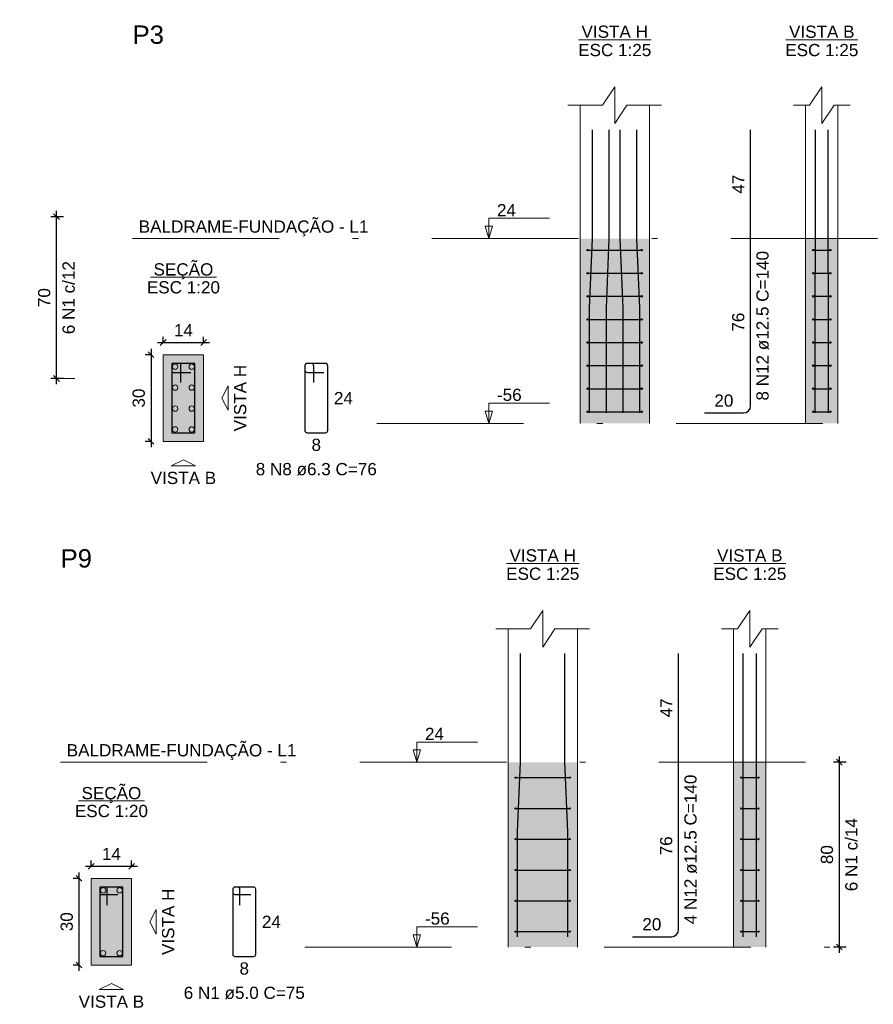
# Model space of a CAD drawing. Header units: millimetres. Extents: x 1434 to 2277, y -793 to -278.
# Tile 65 of 111: x 1639 to 1654, y -403 to -386. Entities that reach past the tile are written whole.
import ezdxf

# ---------------------------------------------------------------- set-up
doc = ezdxf.new("R2010")
doc.units = ezdxf.units.MM
doc.linetypes.add('DASHDOT', pattern=[25.4, 12.7, -6.35, 0, -6.35])
for name, color, linetype, lineweight in [('Descrição da armadura', 7, 'Continuous', 5), ('DT-Barras na forma', 1, 'Continuous', 30), ('DT-Barras no corte', 5, 'Continuous', 5), ('DT-Barras rebatidas', 1, 'Continuous', 30), ('DT-Cotas', 9, 'Continuous', 5), ('DT-Estribos na forma', 1, 'Continuous', 30), ('DT-Forma', 5, 'Continuous', 5), ('DT-Hachura seção pilares', 252, 'Continuous', 5), ('DT-Hachura vista pilares', 252, 'Continuous', 5), ('DT-Pontilhado', 9, 'DASHDOT', 5), ('DT-Textos', 7, 'Continuous', 5), ('DT-Título', 250, 'Continuous', 20), ('Textos armaduras', 7, 'Continuous', 5)]:
    doc.layers.add(name, color=color, linetype=linetype, lineweight=lineweight)
doc.styles.add('ARIAL', font='arial.ttf')
doc.styles.get("Standard").update_dxf_attribs({"font": 'arial.ttf'})
doc.dimstyles.new('UM_20.000000', dxfattribs={"dimtxt": 0.18, "dimasz": 0.1, "dimexe": 0.1, "dimexo": 0.2, "dimgap": 0, "dimtad": 1, "dimtih": 1, "dimtoh": 1, "dimdec": 1, "dimlfac": 20, "dimzin": 0, "dimdsep": 46, "dimtxsty": 'Standard', "dimcen": 0.09, "dimdle": 0.1, "dimadec": 1, "dimazin": 2, "dimtfac": 1, "dimtdec": 4, "dimtofl": 0, "dimtmove": 0, "dimatfit": 3, "dimfxl": 1, "dimtolj": 1, "dimarcsym": 0})
doc.dimstyles.new('UM_25.000000', dxfattribs={"dimtxt": 0.18, "dimasz": 0.1, "dimexe": 0.1, "dimexo": 0.2, "dimgap": 0, "dimtad": 1, "dimtih": 1, "dimtoh": 1, "dimdec": 1, "dimlfac": 25, "dimzin": 0, "dimdsep": 46, "dimtxsty": 'Standard', "dimcen": 0.09, "dimdle": 0.1, "dimadec": 1, "dimazin": 2, "dimtfac": 1, "dimtdec": 4, "dimtofl": 0, "dimtmove": 0, "dimatfit": 3, "dimfxl": 1, "dimtolj": 1, "dimarcsym": 0})

# ---------------------------------------------------------------- blocks, each defined once
blk = doc.blocks.new('_Oblique')
at = {"color": 0, "linetype": 'ByBlock', "lineweight": -2}
blk.add_line((-0.5, -0.5), (0.5, 0.5), dxfattribs=at)
blk = doc.blocks.new('*D311')
at = {"layer": 'DT-Cotas', "color": 0, "lineweight": -2, "transparency": 16777216}
for p, q in [((1639.791, -391.909), (1639.791, -388.909)), ((1639.909, -389.009), (1639.691, -389.009)), ((1639.909, -391.809), (1639.691, -391.809))]:
    blk.add_line(p, q, dxfattribs=at)
at = {"layer": 'DT-Cotas', "color": 0, "lineweight": -2, "transparency": 16777216, "xscale": 0.1, "yscale": 0.1, "zscale": 0.1}
for p, rotation in [((1639.791, -389.009), 90), ((1639.791, -391.809), 270)]:
    blk.add_blockref('_Oblique', p, dxfattribs=dict(at, rotation=rotation))
blk = doc.blocks.new('*D312')
at = {"layer": 'DT-Cotas', "color": 0, "lineweight": -2, "transparency": 16777216}
for p, q in [((1639.791, -391.909), (1639.791, -388.909)), ((1639.909, -389.009), (1639.691, -389.009)), ((1639.909, -391.809), (1639.691, -391.809))]:
    blk.add_line(p, q, dxfattribs=at)
at = {"layer": 'DT-Cotas', "color": 0, "lineweight": -2, "transparency": 16777216, "xscale": 0.1, "yscale": 0.1, "zscale": 0.1}
for p, rotation in [((1639.791, -389.009), 90), ((1639.791, -391.809), 270)]:
    blk.add_blockref('_Oblique', p, dxfattribs=dict(at, rotation=rotation))
blk = doc.blocks.new('*D313')
at = {"layer": 'DT-Cotas', "color": 0, "lineweight": -2, "transparency": 16777216}
for p, q in [((1641.427, -391.298), (1641.427, -392.998)), ((1641.438, -391.398), (1641.327, -391.398)), ((1641.438, -392.898), (1641.327, -392.898))]:
    blk.add_line(p, q, dxfattribs=at)
at = {"layer": 'DT-Cotas', "color": 0, "lineweight": -2, "transparency": 16777216, "xscale": 0.1, "yscale": 0.1, "zscale": 0.1}
for p, rotation in [((1641.427, -391.398), 90), ((1641.427, -392.898), 270)]:
    blk.add_blockref('_Oblique', p, dxfattribs=dict(at, rotation=rotation))
at = {"layer": 'DT-Cotas', "color": 7, "transparency": 16777216, "insert": (1641.215, -392.148), "char_height": 0.2118, "attachment_point": 5, "rotation": 90, "style": 'ARIAL'}
blk.add_mtext('\\A1;30', dxfattribs=at)
blk = doc.blocks.new('*D314')
at = {"layer": 'DT-Cotas', "color": 0, "lineweight": -2, "transparency": 16777216}
for p, q in [((1641.538, -391.186), (1642.438, -391.186)), ((1641.638, -391.198), (1641.638, -391.086)), ((1642.338, -391.198), (1642.338, -391.086))]:
    blk.add_line(p, q, dxfattribs=at)
at = {"layer": 'DT-Cotas', "color": 0, "lineweight": -2, "transparency": 16777216, "xscale": 0.1, "yscale": 0.1, "zscale": 0.1, "rotation": 180}
blk.add_blockref('_Oblique', (1641.638, -391.186), dxfattribs=at)
at = {"layer": 'DT-Cotas', "color": 0, "lineweight": -2, "transparency": 16777216, "xscale": 0.1, "yscale": 0.1, "zscale": 0.1}
blk.add_blockref('_Oblique', (1642.338, -391.186), dxfattribs=at)
at = {"layer": 'DT-Cotas', "color": 7, "transparency": 16777216, "insert": (1641.988, -390.974), "char_height": 0.2118, "attachment_point": 5, "rotation": 0.0057, "style": 'ARIAL'}
blk.add_mtext('\\A1;14', dxfattribs=at)
blk = doc.blocks.new('*D334')
at = {"layer": 'DT-Cotas', "color": 0, "lineweight": -2, "transparency": 16777216}
for p, q in [((1640.179, -400.364), (1640.179, -402.064)), ((1640.191, -400.464), (1640.079, -400.464)), ((1640.191, -401.964), (1640.079, -401.964))]:
    blk.add_line(p, q, dxfattribs=at)
at = {"layer": 'DT-Cotas', "color": 0, "lineweight": -2, "transparency": 16777216, "xscale": 0.1, "yscale": 0.1, "zscale": 0.1}
for p, rotation in [((1640.179, -400.464), 90), ((1640.179, -401.964), 270)]:
    blk.add_blockref('_Oblique', p, dxfattribs=dict(at, rotation=rotation))
at = {"layer": 'DT-Cotas', "color": 7, "transparency": 16777216, "insert": (1639.968, -401.214), "char_height": 0.2118, "attachment_point": 5, "rotation": 90, "style": 'ARIAL'}
blk.add_mtext('\\A1;30', dxfattribs=at)
blk = doc.blocks.new('*D335')
at = {"layer": 'DT-Cotas', "color": 0, "lineweight": -2, "transparency": 16777216}
for p, q in [((1640.391, -400.264), (1640.391, -400.153)), ((1641.091, -400.264), (1641.091, -400.153)), ((1640.291, -400.253), (1641.191, -400.253))]:
    blk.add_line(p, q, dxfattribs=at)
at = {"layer": 'DT-Cotas', "color": 0, "lineweight": -2, "transparency": 16777216, "xscale": 0.1, "yscale": 0.1, "zscale": 0.1, "rotation": 180}
blk.add_blockref('_Oblique', (1640.391, -400.253), dxfattribs=at)
at = {"layer": 'DT-Cotas', "color": 0, "lineweight": -2, "transparency": 16777216, "xscale": 0.1, "yscale": 0.1, "zscale": 0.1}
blk.add_blockref('_Oblique', (1641.091, -400.253), dxfattribs=at)
at = {"layer": 'DT-Cotas', "color": 7, "transparency": 16777216, "insert": (1640.741, -400.041), "char_height": 0.2118, "attachment_point": 5, "rotation": 0.0057, "style": 'ARIAL'}
blk.add_mtext('\\A1;14', dxfattribs=at)
blk = doc.blocks.new('*D336')
at = {"layer": 'DT-Cotas', "color": 0, "lineweight": -2, "transparency": 16777216}
for p, q in [((1653.349, -401.752), (1653.349, -398.352)), ((1653.466, -398.452), (1653.249, -398.452)), ((1653.466, -401.652), (1653.249, -401.652))]:
    blk.add_line(p, q, dxfattribs=at)
at = {"layer": 'DT-Cotas', "color": 0, "lineweight": -2, "transparency": 16777216, "xscale": 0.1, "yscale": 0.1, "zscale": 0.1}
for p, rotation in [((1653.349, -398.452), 90), ((1653.349, -401.652), 270)]:
    blk.add_blockref('_Oblique', p, dxfattribs=dict(at, rotation=rotation))

msp = doc.modelspace()

# ---------------------------------------------------------------- hatches: boundary and pattern name
at = {"layer": 'DT-Hachura seção pilares', "linetype": 'Continuous'}
for points in [[(1641.6384, -392.898), (1641.6384, -392.898), (1642.3384, -392.898), (1642.3384, -391.398), (1641.6384, -391.398), (1641.6384, -392.898)], [(1640.3912, -401.9645), (1640.3912, -401.9645), (1641.0912, -401.9645), (1641.0912, -400.4645), (1640.3912, -400.4645), (1640.3912, -401.9645)]]:
    msp.add_hatch(color=256, dxfattribs=at).paths.add_polyline_path(points)
at = {"layer": 'DT-Hachura vista pilares', "linetype": 'Continuous'}
for points in [[(1648.8587, -392.5859), (1648.8587, -389.3859), (1650.0587, -389.3859), (1650.0587, -392.5859), (1648.8587, -392.5859)], [(1652.7649, -392.5859), (1652.7649, -389.3859), (1653.3249, -389.3859), (1653.3249, -392.5859), (1652.7649, -392.5859)], [(1647.6115, -401.6524), (1647.6115, -398.4524), (1648.8115, -398.4524), (1648.8115, -401.6524), (1647.6115, -401.6524)], [(1651.5177, -401.6524), (1651.5177, -398.4524), (1652.0777, -398.4524), (1652.0777, -401.6524), (1651.5177, -401.6524)]]:
    msp.add_hatch(color=256, dxfattribs=at).paths.add_polyline_path(points)

# ---------------------------------------------------------------- linework, layer by layer
at = {"layer": 'DT-Barras na forma'}
for points in [[(1649.0237, -392.4059), (1649.0237, -390.5859), (1649.0737, -389.3859), (1649.0737, -387.5025)], [(1649.3137, -392.4059), (1649.3137, -390.5859), (1649.3637, -389.3859), (1649.3637, -387.5025)], [(1649.6037, -392.4059), (1649.6037, -390.5859), (1649.5537, -389.3859), (1649.5537, -387.5025)], [(1649.8937, -392.4059), (1649.8937, -390.5859), (1649.8437, -389.3859), (1649.8437, -387.5025)], [(1652.9299, -392.4059), (1652.9299, -390.5859), (1652.9351, -389.3859), (1652.9351, -387.5025)], [(1653.1599, -392.4059), (1653.1599, -390.5859), (1653.1547, -389.3859), (1653.1547, -387.5025)], [(1641.9459, -391.8767), (1641.9459, -391.548), (1641.7884, -391.548), (1641.7884, -392.748), (1642.1884, -392.748), (1642.1884, -391.548), (1641.7884, -391.548), (1641.7884, -391.7055), (1642.1171, -391.7055)], [(1647.7765, -401.4724), (1647.7765, -399.6524), (1647.8265, -398.4524), (1647.8265, -396.5689)], [(1648.6465, -401.4724), (1648.6465, -399.6524), (1648.5965, -398.4524), (1648.5965, -396.5689)], [(1651.6827, -401.4724), (1651.6827, -399.6524), (1651.6827, -398.4524), (1651.6827, -396.5689)], [(1651.9127, -401.4724), (1651.9127, -399.6524), (1651.9127, -398.4524), (1651.9127, -396.5689)], [(1640.6662, -400.927), (1640.6662, -400.6145), (1640.5412, -400.6145), (1640.5412, -401.8145), (1640.9412, -401.8145), (1640.9412, -400.6145), (1640.5412, -400.6145), (1640.5412, -400.7395), (1640.8537, -400.7395)]]:
    msp.add_lwpolyline(points, dxfattribs=at)
at = {"layer": 'DT-Barras no corte'}
for centre in [(1641.8446, -391.6042), (1642.1321, -391.6042), (1641.8446, -391.9667), (1642.1321, -391.9667), (1641.8446, -392.3292), (1642.1321, -392.3292), (1641.8446, -392.6917), (1642.1321, -392.6917), (1640.5974, -400.6707), (1640.8849, -400.6707), (1640.5974, -401.7582), (1640.8849, -401.7582)]:
    msp.add_circle(centre, 0.0469, dxfattribs=at)
at = {"layer": 'DT-Barras rebatidas'}
for p, q in [((1651.8118, -389.3859), (1651.8118, -387.5025)), ((1651.8118, -392.2809), (1651.8118, -389.3859)), ((1644.2, -391.548), (1644.137, -391.548)), ((1644.4425, -391.548), (1644.137, -391.548)), ((1644.0897, -391.5952), (1644.0897, -392.7007)), ((1644.0897, -391.5952), (1644.0897, -391.6582)), ((1644.137, -391.7055), (1644.4185, -391.7055)), ((1644.2472, -391.8767), (1644.2472, -391.5952)), ((1644.4897, -392.7007), (1644.4897, -391.5952)), ((1651.0118, -392.4059), (1651.6868, -392.4059)), ((1644.137, -392.748), (1644.4425, -392.748)), ((1650.5646, -398.4524), (1650.5646, -396.5689)), ((1650.5646, -401.3474), (1650.5646, -398.4524)), ((1642.8425, -400.652), (1642.8425, -401.777)), ((1642.8425, -400.652), (1642.8425, -400.702)), ((1642.93, -400.6145), (1642.88, -400.6145)), ((1643.205, -400.6145), (1642.88, -400.6145)), ((1642.88, -400.7395), (1643.155, -400.7395)), ((1642.9675, -400.927), (1642.9675, -400.652)), ((1643.2425, -401.777), (1643.2425, -400.652)), ((1649.7646, -401.4724), (1650.4396, -401.4724)), ((1642.88, -401.8145), (1643.205, -401.8145))]:
    msp.add_line(p, q, dxfattribs=at)
for centre, radius, start, end in [((1644.137, -391.5952), 0.0473, 90, 180), ((1644.137, -391.5952), 0.0473, 90, 180), ((1644.2, -391.5952), 0.0473, 0, 90), ((1644.4425, -391.5952), 0.0473, 0, 90), ((1644.137, -391.6582), 0.0473, 180, 270), ((1651.6868, -392.2809), 0.125, 270, 0), ((1644.137, -392.7007), 0.0473, 180, 270), ((1644.4425, -392.7007), 0.0473, 270, 0), ((1642.88, -400.652), 0.0375, 90, 180), ((1642.88, -400.652), 0.0375, 90, 180), ((1642.88, -400.702), 0.0375, 180, 270), ((1642.93, -400.652), 0.0375, 0, 90), ((1643.205, -400.652), 0.0375, 0, 90), ((1650.4396, -401.3474), 0.125, 270, 0), ((1642.88, -401.777), 0.0375, 180, 270), ((1643.205, -401.777), 0.0375, 270, 0)]:
    msp.add_arc(centre, radius, start, end, dxfattribs=at)
at = {"layer": 'DT-Estribos na forma'}
for p, q in [((1648.9913, -389.5859), (1649.9261, -389.5859)), ((1652.8975, -389.5859), (1653.1923, -389.5859)), ((1648.9913, -389.9859), (1649.9261, -389.9859)), ((1652.8975, -389.9859), (1653.1923, -389.9859)), ((1648.9913, -390.3859), (1649.9261, -390.3859)), ((1652.8975, -390.3859), (1653.1923, -390.3859)), ((1648.9913, -390.7859), (1649.9261, -390.7859)), ((1652.8975, -390.7859), (1653.1923, -390.7859)), ((1648.9913, -391.1859), (1649.9261, -391.1859)), ((1652.8975, -391.1859), (1653.1923, -391.1859)), ((1648.9913, -391.5859), (1649.9261, -391.5859)), ((1652.8975, -391.5859), (1653.1923, -391.5859)), ((1648.9913, -391.9859), (1649.9261, -391.9859)), ((1652.8975, -391.9859), (1653.1923, -391.9859)), ((1648.9913, -392.3859), (1649.9261, -392.3859)), ((1652.8975, -392.3859), (1653.1923, -392.3859)), ((1647.7415, -398.719), (1648.6815, -398.719)), ((1651.6477, -398.719), (1651.9477, -398.719)), ((1647.7415, -399.2524), (1648.6815, -399.2524)), ((1651.6477, -399.2524), (1651.9477, -399.2524)), ((1647.7415, -399.7857), (1648.6815, -399.7857)), ((1651.6477, -399.7857), (1651.9477, -399.7857)), ((1647.7415, -400.319), (1648.6815, -400.319)), ((1651.6477, -400.319), (1651.9477, -400.319)), ((1647.7415, -400.8524), (1648.6815, -400.8524)), ((1651.6477, -400.8524), (1651.9477, -400.8524)), ((1647.7415, -401.3857), (1648.6815, -401.3857)), ((1651.6477, -401.3857), (1651.9477, -401.3857))]:
    msp.add_line(p, q, dxfattribs=at)
for centre, radius in [((1648.9913, -389.5859), 0.0126), ((1649.9261, -389.5859), 0.0126), ((1652.8975, -389.5859), 0.0126), ((1653.1923, -389.5859), 0.0126), ((1648.9913, -389.9859), 0.0126), ((1649.9261, -389.9859), 0.0126), ((1652.8975, -389.9859), 0.0126), ((1653.1923, -389.9859), 0.0126), ((1648.9913, -390.3859), 0.0126), ((1649.9261, -390.3859), 0.0126), ((1652.8975, -390.3859), 0.0126), ((1653.1923, -390.3859), 0.0126), ((1648.9913, -390.7859), 0.0126), ((1649.9261, -390.7859), 0.0126), ((1652.8975, -390.7859), 0.0126), ((1653.1923, -390.7859), 0.0126), ((1648.9913, -391.1859), 0.0126), ((1649.9261, -391.1859), 0.0126), ((1652.8975, -391.1859), 0.0126), ((1653.1923, -391.1859), 0.0126), ((1648.9913, -391.5859), 0.0126), ((1649.9261, -391.5859), 0.0126), ((1652.8975, -391.5859), 0.0126), ((1653.1923, -391.5859), 0.0126), ((1648.9913, -391.9859), 0.0126), ((1649.9261, -391.9859), 0.0126), ((1652.8975, -391.9859), 0.0126), ((1653.1923, -391.9859), 0.0126), ((1648.9913, -392.3859), 0.0126), ((1649.9261, -392.3859), 0.0126), ((1652.8975, -392.3859), 0.0126), ((1653.1923, -392.3859), 0.0126), ((1647.7415, -398.719), 0.01), ((1648.6815, -398.719), 0.01), ((1651.6477, -398.719), 0.01), ((1651.9477, -398.719), 0.01), ((1647.7415, -399.2524), 0.01), ((1648.6815, -399.2524), 0.01), ((1651.6477, -399.2524), 0.01), ((1651.9477, -399.2524), 0.01), ((1647.7415, -399.7857), 0.01), ((1648.6815, -399.7857), 0.01), ((1651.6477, -399.7857), 0.01), ((1651.9477, -399.7857), 0.01), ((1647.7415, -400.319), 0.01), ((1648.6815, -400.319), 0.01), ((1651.6477, -400.319), 0.01), ((1651.9477, -400.319), 0.01), ((1647.7415, -400.8524), 0.01), ((1648.6815, -400.8524), 0.01), ((1651.6477, -400.8524), 0.01), ((1651.9477, -400.8524), 0.01), ((1647.7415, -401.3857), 0.01), ((1648.6815, -401.3857), 0.01), ((1651.6477, -401.3857), 0.01), ((1651.9477, -401.3857), 0.01)]:
    msp.add_circle(centre, radius, dxfattribs=at)
at = {"layer": 'DT-Forma'}
for p, q in [((1648.8587, -389.3859), (1648.8587, -387.0789)), ((1650.0587, -389.3859), (1650.0587, -387.0789)), ((1652.7649, -389.3859), (1652.7649, -387.0789)), ((1653.3249, -389.3859), (1653.3249, -387.0789)), ((1648.8587, -392.5859), (1648.8587, -389.3859)), ((1650.0587, -392.5859), (1650.0587, -389.3859)), ((1652.7649, -392.5859), (1652.7649, -389.3859)), ((1653.3249, -392.5859), (1653.3249, -389.3859)), ((1647.6115, -398.4524), (1647.6115, -396.1453)), ((1648.8115, -398.4524), (1648.8115, -396.1453)), ((1651.5177, -398.4524), (1651.5177, -396.1453)), ((1652.0777, -398.4524), (1652.0777, -396.1453)), ((1647.6115, -401.6524), (1647.6115, -398.4524)), ((1648.8115, -401.6524), (1648.8115, -398.4524)), ((1651.5177, -401.6524), (1651.5177, -398.4524)), ((1652.0777, -401.6524), (1652.0777, -398.4524))]:
    msp.add_line(p, q, dxfattribs=at)
for points in [[(1648.6469, -387.0789), (1649.2469, -387.0789), (1649.4587, -386.7612), (1649.4587, -387.3966), (1649.6705, -387.0789), (1650.2705, -387.0789)], [(1652.5531, -387.0789), (1652.8331, -387.0789), (1653.0449, -386.7612), (1653.0449, -387.3966), (1653.2567, -387.0789), (1653.5367, -387.0789)], [(1647.3997, -396.1453), (1647.9997, -396.1453), (1648.2115, -395.8276), (1648.2115, -396.463), (1648.4233, -396.1453), (1649.0233, -396.1453)], [(1651.3059, -396.1453), (1651.5859, -396.1453), (1651.7977, -395.8276), (1651.7977, -396.463), (1652.0095, -396.1453), (1652.2895, -396.1453)]]:
    msp.add_lwpolyline(points, dxfattribs=at)
for points in [[(1641.6384, -392.898), (1642.3384, -392.898), (1642.3384, -391.398), (1641.6384, -391.398), (1641.6384, -392.898)], [(1640.3912, -401.9645), (1641.0912, -401.9645), (1641.0912, -400.4645), (1640.3912, -400.4645), (1640.3912, -401.9645)]]:
    msp.add_lwpolyline(points, close=True, dxfattribs=at)
at = {"layer": 'DT-Pontilhado', "ltscale": 0.2}
for p, q in [((1624.6571, -389.0092), (1640.1089, -389.0092)), ((1641.1089, -389.3859), (1654.9134, -389.3859)), ((1629.498, -391.8092), (1640.1089, -391.8092)), ((1645.3409, -392.5859), (1654.9134, -392.5859)), ((1639.8617, -398.4524), (1653.6662, -398.4524)), ((1644.0937, -401.6524), (1653.6662, -401.6524))]:
    msp.add_line(p, q, dxfattribs=at)
at = {"layer": 'DT-Textos'}
for p, q in [((1648.8289, -385.9457), (1650.0886, -385.9457)), ((1652.4233, -385.9457), (1653.6666, -385.9457)), ((1641.4162, -390.0531), (1642.5606, -390.0531)), ((1647.5817, -395.0122), (1648.8414, -395.0122)), ((1651.1761, -395.0122), (1652.4194, -395.0122)), ((1640.169, -399.1195), (1641.3134, -399.1195))]:
    msp.add_line(p, q, dxfattribs=at)
for points in [[(1647.2792, -389.3859), (1647.3428, -389.1741), (1647.2157, -389.1741), (1647.2792, -389.3859), (1647.2792, -389.0359), (1648.3292, -389.0359)], [(1647.2792, -392.5859), (1647.3428, -392.3741), (1647.2157, -392.3741), (1647.2792, -392.5859), (1647.2792, -392.2359), (1648.3292, -392.2359)], [(1646.032, -398.4524), (1646.0956, -398.2406), (1645.9685, -398.2406), (1646.032, -398.4524), (1646.032, -398.1024), (1647.082, -398.1024)], [(1646.032, -401.6524), (1646.0956, -401.4406), (1645.9685, -401.4406), (1646.032, -401.6524), (1646.032, -401.3024), (1647.082, -401.3024)]]:
    msp.add_lwpolyline(points, dxfattribs=at)
for points in [[(1642.762, -392.148), (1642.762, -392.3598), (1642.6561, -392.148), (1642.762, -391.9362), (1642.762, -392.148)], [(1641.9884, -393.3216), (1641.7766, -393.3216), (1641.9884, -393.2157), (1642.2002, -393.3216), (1641.9884, -393.3216)], [(1641.5148, -401.2145), (1641.5148, -401.4263), (1641.4089, -401.2145), (1641.5148, -401.0027), (1641.5148, -401.2145)], [(1640.7412, -402.3881), (1640.5294, -402.3881), (1640.7412, -402.2822), (1640.953, -402.3881), (1640.7412, -402.3881)]]:
    msp.add_lwpolyline(points, close=True, dxfattribs=at)

# ---------------------------------------------------------------- texts
at = {"layer": 'Descrição da armadura', "color": 7, "linetype": 'Continuous', "char_height": 0.2118, "width": 2.539389, "attachment_point": 8, "rotation": 90, "line_spacing_factor": 0.798, "style": 'ARIAL'}
for s, insert in [('6 N1 c/12', (1640.1089, -390.4092)), ('6 N1 c/14', (1653.6662, -400.0524))]:
    msp.add_mtext(s, dxfattribs=dict(at, insert=insert))
at = {"layer": 'Descrição da armadura', "linetype": 'Continuous', "char_height": 0.2118, "width": 5.194653, "attachment_point": 8, "rotation": 90, "line_spacing_factor": 0.798, "style": 'ARIAL'}
for s, insert in [('8 N12 ø12.5 C=140', (1652.1295, -390.8959)), ('4 N12 ø12.5 C=140', (1650.8823, -399.9624))]:
    msp.add_mtext(s, dxfattribs=dict(at, insert=insert))
at = {"layer": 'Descrição da armadura', "linetype": 'Continuous', "char_height": 0.2118, "width": 4.204795, "attachment_point": 8, "line_spacing_factor": 0.798, "style": 'ARIAL'}
for s, insert in [('8 N8 ø6.3 C=76', (1644.2897, -393.4893)), ('6 N1 ø5.0 C=75', (1643.0425, -402.5558))]:
    msp.add_mtext(s, dxfattribs=dict(at, insert=insert))
at = {"layer": 'DT-Cotas', "color": 7, "linetype": 'Continuous', "char_height": 0.2118, "width": 0.659905, "attachment_point": 8, "rotation": 90, "line_spacing_factor": 0.798, "style": 'ARIAL'}
for s, insert in [('70', (1639.6853, -390.4092)), ('80', (1653.2426, -400.0524))]:
    msp.add_mtext(s, dxfattribs=dict(at, insert=insert))
at = {"layer": 'DT-Textos', "linetype": 'Continuous', "char_height": 0.2118, "line_spacing_factor": 0.798, "style": 'ARIAL'}
for s, insert, width, attachment_point in [('VISTA H', (1649.4587, -385.914), 1.969966, 8), ('VISTA B', (1653.0449, -385.914), 1.942022, 8), ('ESC 1:25', (1649.4587, -386.2317), 2.167804, 8), ('ESC 1:25', (1653.0449, -386.2317), 2.167804, 8), ('BALDRAME-FUNDAÇÃO - L1', (1641.2145, -389.3502), 6.810307, 7), ('SEÇÃO', (1641.9885, -390.0912), 1.773118, 8), ('ESC 1:20', (1641.9884, -390.339), 2.167804, 8), ('VISTA B', (1641.9884, -393.6393), 1.942022, 8), ('VISTA H', (1648.2115, -394.9804), 1.969966, 8), ('VISTA B', (1651.7977, -394.9804), 1.942022, 8), ('ESC 1:25', (1648.2115, -395.2981), 2.167804, 8), ('ESC 1:25', (1651.7977, -395.2981), 2.167804, 8), ('BALDRAME-FUNDAÇÃO - L1', (1639.9675, -398.4162), 6.810307, 7), ('SEÇÃO', (1640.7415, -399.1582), 1.773118, 8), ('ESC 1:20', (1640.7412, -399.4055), 2.167804, 8), ('VISTA B', (1640.7412, -402.7058), 1.942022, 8)]:
    msp.add_mtext(s, dxfattribs=dict(at, insert=insert, width=width, attachment_point=attachment_point))
at = {"layer": 'DT-Textos', "char_height": 0.2118, "attachment_point": 7, "line_spacing_factor": 0.798, "style": 'ARIAL'}
for s, insert, width in [('24', (1647.4192, -389.0009), 0.563342), ('-56', (1647.4192, -392.2009), 0.731999), ('24', (1646.172, -398.0674), 0.563342), ('-56', (1646.172, -401.2674), 0.731999)]:
    msp.add_mtext(s, dxfattribs=dict(at, insert=insert, width=width))
at = {"layer": 'DT-Textos', "linetype": 'Continuous', "char_height": 0.2118, "width": 1.969966, "attachment_point": 8, "rotation": 90, "line_spacing_factor": 0.798, "style": 'ARIAL'}
for insert in [(1643.0797, -392.148), (1641.8325, -401.2145)]:
    msp.add_mtext('VISTA H', dxfattribs=dict(at, insert=insert))
at = {"layer": 'DT-Título', "linetype": 'Continuous', "char_height": 0.3177, "width": 1.238957, "attachment_point": 7, "line_spacing_factor": 0.798, "style": 'ARIAL'}
for s, insert in [('P3', (1641.1089, -386.0199)), ('P9', (1639.8617, -395.0863))]:
    msp.add_mtext(s, dxfattribs=dict(at, insert=insert))
at = {"layer": 'Textos armaduras', "linetype": 'Continuous', "char_height": 0.2118, "width": 0.659905, "attachment_point": 7, "rotation": 90, "line_spacing_factor": 0.798, "style": 'ARIAL'}
for s, insert in [('47', (1651.7059, -388.6091)), ('76', (1651.7059, -390.9984)), ('47', (1650.4587, -397.6756)), ('76', (1650.4587, -400.0649))]:
    msp.add_mtext(s, dxfattribs=dict(at, insert=insert))
at = {"layer": 'Textos armaduras', "linetype": 'Continuous', "char_height": 0.2118, "attachment_point": 7, "line_spacing_factor": 0.798, "style": 'ARIAL'}
for s, insert, width in [('24', (1644.5956, -392.2539), 0.659905), ('20', (1651.1844, -392.3), 0.659905), ('8', (1644.2072, -393.0657), 0.329953), ('24', (1643.3484, -401.3204), 0.659905), ('20', (1649.9372, -401.3665), 0.659905), ('8', (1642.96, -402.1322), 0.329953)]:
    msp.add_mtext(s, dxfattribs=dict(at, insert=insert, width=width))

# ---------------------------------------------------------------- dimensions: what is measured, and where the dimension line sits
at = {"layer": 'DT-Cotas'}
for base, p1, p2, override, picture, middle in [((1639.7912, -389.0092), (1640.1089, -391.8092), (1640.1089, -389.0092), {"dimtxt": 0.2118, "dimasz": 0.1, "dimexe": 0.1, "dimexo": 0.2, "dimtad": 1, "dimtih": 0, "dimtoh": 0, "dimdec": 1, "dimlfac": 25, "dimzin": 8, "dimtxsty": 'ARIAL', "dimblk": 'Oblique', "dimblk1": 'Oblique', "dimblk2": 'Oblique', "dimsah": 1, "dimdle": 0.1, "dimse1": 0, "dimse2": 0, "dimclrt": 7, "dimadec": 1, "dimazin": 3, "dimtmove": 2, "dimldrblk": 'Oblique'}, '*D311', (1639.5794, -390.4092)), ((1639.7912, -389.0092), (1640.1089, -391.8092), (1640.1089, -389.0092), {"dimtxt": 0.2118, "dimasz": 0.1, "dimexe": 0.1, "dimexo": 0.2, "dimtad": 1, "dimtih": 0, "dimtoh": 0, "dimdec": 1, "dimlfac": 25, "dimzin": 8, "dimtxsty": 'ARIAL', "dimblk": 'Oblique', "dimblk1": 'Oblique', "dimblk2": 'Oblique', "dimsah": 1, "dimdle": 0.1, "dimse1": 0, "dimse2": 0, "dimclrt": 256, "dimadec": 1, "dimazin": 3, "dimtmove": 2, "dimldrblk": 'Oblique'}, '*D312', (1639.5794, -390.4092)), ((1653.3485, -398.4524), (1653.6662, -401.6524), (1653.6662, -398.4524), {"dimtxt": 0.2118, "dimasz": 0.1, "dimexe": 0.1, "dimexo": 0.2, "dimtad": 1, "dimtih": 0, "dimtoh": 0, "dimdec": 1, "dimlfac": 25, "dimzin": 8, "dimtxsty": 'ARIAL', "dimblk": 'Oblique', "dimblk1": 'Oblique', "dimblk2": 'Oblique', "dimsah": 1, "dimdle": 0.1, "dimse1": 0, "dimse2": 0, "dimclrt": 7, "dimadec": 1, "dimazin": 3, "dimtmove": 2, "dimldrblk": 'Oblique'}, '*D336', (1653.1367, -400.0524))]:
    dim = msp.add_linear_dim(base=base, p1=p1, p2=p2, angle=90, text=' ', dimstyle='UM_25.000000', override=override, dxfattribs=at)
    dim.commit()
    dim.dimension.update_dxf_attribs({"geometry": picture, "text_midpoint": middle, "dimtype": 160, "text_rotation": 90})
for base, p1, p2, picture, middle in [((1642.3384, -391.1862), (1641.6384, -391.398), (1642.3384, -391.398), '*D314', (1641.9884, -390.9744)), ((1641.0912, -400.2527), (1640.3912, -400.4645), (1641.0912, -400.4645), '*D335', (1640.7412, -400.0409))]:
    dim = msp.add_linear_dim(base=base, p1=p1, p2=p2, dimstyle='UM_20.000000', override={"dimtxt": 0.2118, "dimasz": 0.1, "dimexe": 0.1, "dimexo": 0.2, "dimtad": 1, "dimtih": 0, "dimtoh": 0, "dimdec": 1, "dimlfac": 20, "dimzin": 8, "dimtxsty": 'ARIAL', "dimblk": 'Oblique', "dimblk1": 'Oblique', "dimblk2": 'Oblique', "dimsah": 1, "dimdle": 0.1, "dimse1": 0, "dimse2": 0, "dimclrt": 7, "dimadec": 1, "dimazin": 3, "dimtmove": 2, "dimldrblk": 'Oblique'}, dxfattribs=at)
    dim.commit()
    dim.dimension.update_dxf_attribs({"geometry": picture, "text_midpoint": middle, "dimtype": 160, "text_rotation": 0.00573})
for base, p1, p2, picture, middle in [((1641.4266, -392.898), (1641.6384, -391.398), (1641.6384, -392.898), '*D313', (1641.2148, -392.148)), ((1640.1794, -401.9645), (1640.3912, -400.4645), (1640.3912, -401.9645), '*D334', (1639.9676, -401.2145))]:
    dim = msp.add_linear_dim(base=base, p1=p1, p2=p2, angle=90, dimstyle='UM_20.000000', override={"dimtxt": 0.2118, "dimasz": 0.1, "dimexe": 0.1, "dimexo": 0.2, "dimtad": 1, "dimtih": 0, "dimtoh": 0, "dimdec": 1, "dimlfac": 20, "dimzin": 8, "dimtxsty": 'ARIAL', "dimblk": 'Oblique', "dimblk1": 'Oblique', "dimblk2": 'Oblique', "dimsah": 1, "dimdle": 0.1, "dimse1": 0, "dimse2": 0, "dimclrt": 7, "dimadec": 1, "dimazin": 3, "dimtmove": 2, "dimldrblk": 'Oblique'}, dxfattribs=at)
    dim.commit()
    dim.dimension.update_dxf_attribs({"geometry": picture, "text_midpoint": middle, "dimtype": 160, "text_rotation": 90})

doc.saveas('drawing.dxf')
